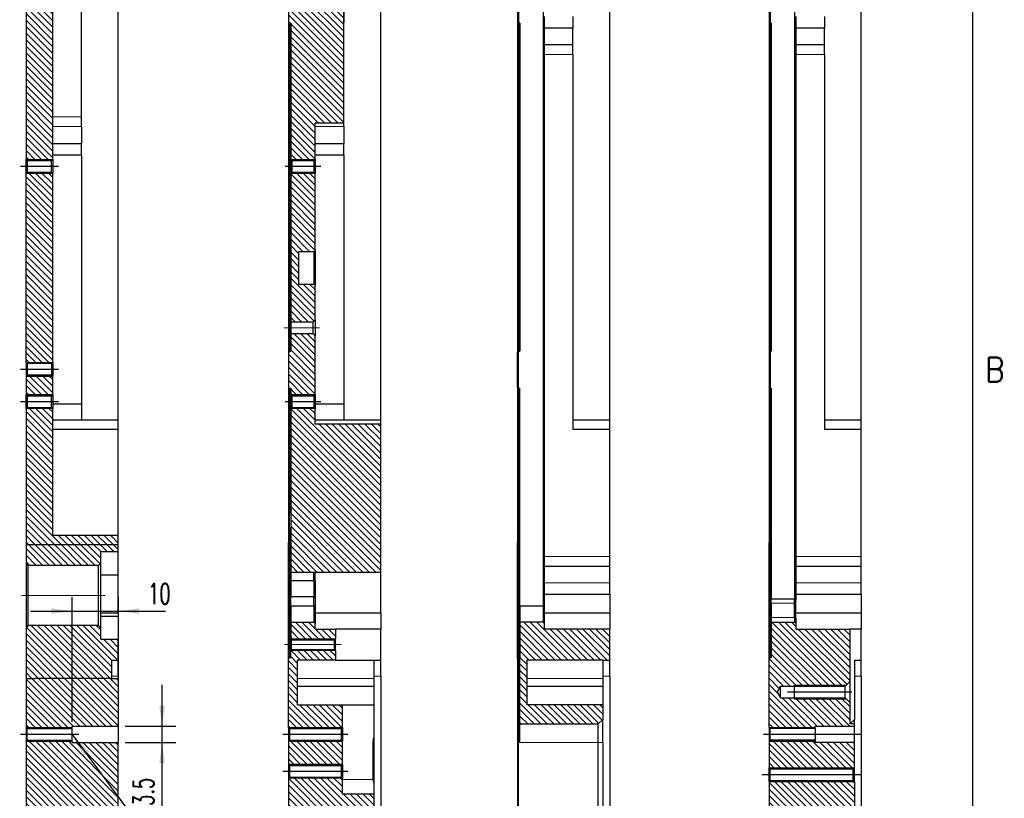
# Model space of a CAD drawing. Header units: millimetres. Extents: x 31 to 872, y 29 to 623.
# Tile 26 of 29: x 728 to 870, y 196 to 309. Entities that reach past the tile are written whole.
import ezdxf

# ---------------------------------------------------------------- set-up
doc = ezdxf.new("R2010")
doc.units = ezdxf.units.MM
doc.linetypes.add('DOT_CENTER', pattern=[14, 12, -1, 0, -1])
doc.layers.add('1', color=7, linetype='Continuous')
doc.styles.add('CONVERTER_11', font='txt.shx', dxfattribs={"width": 0.63})
doc.styles.add('CONVERTER_13', font='txt.shx', dxfattribs={"width": 0.9})
doc.dimstyles.new('ME10_DIM_29', dxfattribs={"dimtxt": 4.5, "dimasz": 4.5, "dimexe": 3, "dimexo": 1.5, "dimgap": 1.5, "dimtad": 1, "dimdsep": 46, "dimtxsty": 'CONVERTER_11', "dimsah": 1, "dimcen": 0.09, "dimclrd": 3, "dimclre": 3, "dimclrt": 3, "dimadec": 0, "dimazin": 0, "dimtfac": 1, "dimtdec": 4, "dimtix": 1, "dimtmove": 0, "dimatfit": 3, "dimfxl": 1, "dimtolj": 1, "dimtzin": 0, "dimarcsym": 0})
doc.dimstyles.new('ME10_DIM_30', dxfattribs={"dimtxt": 4.5, "dimasz": 4.5, "dimexe": 3, "dimexo": 1.5, "dimgap": 1.5, "dimtad": 1, "dimdsep": 46, "dimtxsty": 'CONVERTER_11', "dimsah": 1, "dimcen": 0.09, "dimclrd": 3, "dimclre": 3, "dimclrt": 3, "dimadec": 0, "dimazin": 0, "dimtfac": 1, "dimtdec": 4, "dimtix": 1, "dimtmove": 0, "dimatfit": 3, "dimfxl": 1, "dimtolj": 1, "dimtzin": 0, "dimarcsym": 0})
doc.dimstyles.new('ME10_DIM_41', dxfattribs={"dimtxt": 4.5, "dimasz": 4.5, "dimexe": 3, "dimexo": 1.5, "dimgap": 1.5, "dimtad": 1, "dimdsep": 46, "dimtxsty": 'CONVERTER_11', "dimsah": 1, "dimcen": 0.09, "dimclrd": 3, "dimclre": 3, "dimclrt": 3, "dimadec": 0, "dimazin": 0, "dimtol": 1, "dimtp": 0.1, "dimtm": 0.1, "dimtfac": 0.6, "dimtdec": 1, "dimtix": 1, "dimtmove": 0, "dimatfit": 3, "dimfxl": 1, "dimtolj": 1, "dimtzin": 0, "dimarcsym": 0})
doc.dimstyles.get("Standard").update_dxf_attribs({"dimtxt": 0.18, "dimasz": 0.18, "dimexe": 0.18, "dimexo": 0.0625, "dimgap": 0.09, "dimtad": 0, "dimtih": 1, "dimtoh": 1, "dimdec": 4, "dimzin": 0, "dimdsep": 46, "dimtxsty": 'Standard', "dimcen": 0.09, "dimadec": 0, "dimazin": 0, "dimtfac": 1, "dimtdec": 4, "dimtofl": 0, "dimtmove": 0, "dimatfit": 3, "dimfxl": 1, "dimtolj": 1, "dimtzin": 0, "dimarcsym": 0})
pattern_1 = [(-45, (0, 0), (0.7071068, 0.7071068), [])]
pattern_2 = [(-45, (0, 0), (0.7071068, 0.7071068), [])]

# ---------------------------------------------------------------- blocks, each defined once
blk = doc.blocks.new('E8027-24150__3', base_point=(1253.78, 207.65))
at = {"linetype": 'Continuous'}
h = blk.add_hatch(dxfattribs=at)
h.set_pattern_fill('_USER', color=3, angle=-45, pattern_type=0)
h.set_pattern_definition(pattern_1)
h.paths.add_polyline_path([(1254.15, 309.19), (1253.9, 309.44), (1253.9, 324.3), (1254.15, 324.55), (1254.4, 324.55), (1254.4, 332.25), (1259.45, 332.25), (1259.7, 332), (1259.7, 330.75), (1271.4, 330.75), (1271.4, 319.37), (1270.4, 318.37), (1259.4, 318.37), (1256.4, 318.37), (1255.65, 317.12), (1256.4, 315.87), (1259.4, 315.87), (1270.4, 315.87), (1271.4, 314.87), (1271.4, 310.19), (1272.4, 310.19), (1272.4, 309.69), (1263.9, 309.69), (1263.9, 309.19)])
h = blk.add_hatch(dxfattribs=at)
h.set_pattern_fill('_USER', color=3, angle=-45, pattern_type=0)
h.set_pattern_definition(pattern_1)
h.paths.add_polyline_path([(1253.9, 306.44), (1253.9, 300.7), (1254.15, 300.45), (1272.15, 300.45), (1272.4, 300.7), (1272.4, 306.19), (1263.9, 306.19), (1263.9, 306.69), (1254.15, 306.69)])
h = blk.add_hatch(dxfattribs=at)
h.set_pattern_fill('_USER', color=3, angle=-45, pattern_type=0)
h.set_pattern_definition(pattern_1)
h.paths.add_polyline_path([(1253.9, 290.35), (1254.15, 290.35), (1271.4, 290.35), (1272.4, 290.35), (1272.4, 297.7), (1272.15, 297.95), (1254.15, 297.95), (1253.9, 297.7)])
at = {"color": 7, "linetype": 'Continuous'}
for p, q in [((1259.45, 594.85), (1259.45, 337.25)), ((1273.9, 376.05), (1273.9, 556.05)), ((1253.9, 469.8), (1253.9, 462.3)), ((1254.15, 470.05), (1254.15, 462.05)), ((1259.7, 463.5), (1259.7, 461.02)), ((1265.9, 463.5), (1265.9, 461.02)), ((1253.9, 462.3), (1254.15, 462.05)), ((1253.9, 462.3), (1253.9, 390.74)), ((1254.15, 462.05), (1254.15, 390.99)), ((1254.4, 462.05), (1254.15, 462.05)), ((1254.4, 462.05), (1254.4, 390.99)), ((1259.7, 461.02), (1259.7, 457.43)), ((1265.9, 457.43), (1265.9, 461.02)), ((1259.7, 457.43), (1259.7, 455.31)), ((1265.9, 455.31), (1265.9, 457.43)), ((1259.7, 455.31), (1259.7, 346.49)), ((1265.9, 455.31), (1265.9, 376.05)), ((1254.15, 390.99), (1253.9, 390.74)), ((1253.9, 390.74), (1253.9, 383.24)), ((1254.15, 390.99), (1254.4, 390.99)), ((1254.15, 390.99), (1254.15, 382.99)), ((1254.15, 382.99), (1253.9, 383.24)), ((1253.9, 383.24), (1253.9, 356.05)), ((1254.15, 382.99), (1254.4, 382.99)), ((1254.15, 382.99), (1254.15, 356.05)), ((1254.4, 382.99), (1254.4, 337.25)), ((1265.9, 376.05), (1265.9, 374.05)), ((1273.9, 376.05), (1265.9, 376.05)), ((1273.9, 374.05), (1273.9, 376.05)), ((1273.9, 346.49), (1273.9, 374.05)), ((1253.9, 356.05), (1253.9, 352.3)), ((1254.15, 352.55), (1254.15, 356.05)), ((1253.9, 352.3), (1254.15, 352.55)), ((1253.9, 352.3), (1253.9, 349.55)), ((1254.15, 352.55), (1254.4, 352.55)), ((1254.15, 352.55), (1254.15, 349.55)), ((1253.9, 324.3), (1253.9, 349.55)), ((1254.15, 349.55), (1254.15, 324.55)), ((1259.7, 346.49), (1259.7, 344.37)), ((1273.9, 344.37), (1273.9, 346.49)), ((1259.7, 344.37), (1259.7, 340.78)), ((1273.9, 340.78), (1273.9, 344.37)), ((1259.7, 340.78), (1259.7, 338.3)), ((1273.9, 338.3), (1273.9, 340.78)), ((1254.4, 336.37), (1254.4, 337.25)), ((1259.45, 337.25), (1254.4, 337.25)), ((1259.45, 336.37), (1259.45, 337.25)), ((1259.7, 337), (1259.45, 337.25)), ((1259.7, 338.3), (1259.7, 337)), ((1273.9, 338.3), (1273.9, 334.25)), ((1254.4, 336.37), (1254.4, 333.28)), ((1259.45, 333.28), (1259.45, 336.37)), ((1259.7, 336.19), (1259.7, 337)), ((1259.7, 334.25), (1259.7, 336.19)), ((1254.4, 333.28), (1254.4, 332.25)), ((1259.45, 333.28), (1259.45, 332.25)), ((1259.7, 333.1), (1259.7, 334.25)), ((1259.7, 333.1), (1259.7, 332)), ((1273.9, 334.25), (1273.9, 330.75)), ((1254.4, 332.25), (1259.45, 332.25)), ((1254.4, 332.25), (1254.4, 324.55)), ((1259.7, 332), (1259.45, 332.25)), ((1259.7, 332), (1259.7, 330.75)), ((1259.7, 330.75), (1271.4, 330.75)), ((1273.9, 330.75), (1271.4, 330.75)), ((1271.4, 330.75), (1271.4, 319.37)), ((1273.9, 324.05), (1273.9, 330.75)), ((1253.9, 324.3), (1254.15, 324.55)), ((1253.9, 309.44), (1253.9, 324.3)), ((1254.4, 324.55), (1254.15, 324.55)), ((1272.4, 324.05), (1273.9, 324.05)), ((1272.4, 324.05), (1272.4, 320.55)), ((1273.9, 320.55), (1273.9, 324.05)), ((1272.4, 320.55), (1272.4, 311.19)), ((1273.9, 320.55), (1273.9, 245.55)), ((1255.65, 317.12), (1256.4, 318.37)), ((1256.4, 315.87), (1256.4, 318.37)), ((1256.4, 318.37), (1259.4, 318.37)), ((1259.4, 315.87), (1259.4, 318.37)), ((1259.4, 318.37), (1270.4, 318.37)), ((1270.4, 318.37), (1271.4, 319.37)), ((1270.4, 315.87), (1270.4, 318.37)), ((1271.4, 319.37), (1271.4, 314.87)), ((1255.65, 317.12), (1256.4, 315.87)), ((1256.4, 315.87), (1259.4, 315.87)), ((1259.4, 315.87), (1270.4, 315.87)), ((1270.4, 315.87), (1271.4, 314.87)), ((1271.4, 314.87), (1271.4, 310.19)), ((1254.15, 309.19), (1253.9, 309.44)), ((1253.9, 309.44), (1253.9, 306.44)), ((1263.9, 309.69), (1272.4, 309.69)), ((1263.9, 309.19), (1263.9, 309.69)), ((1271.4, 310.19), (1272.4, 311.19)), ((1272.4, 310.19), (1271.4, 310.19)), ((1272.4, 310.19), (1272.4, 311.19)), ((1272.4, 309.69), (1272.4, 310.19)), ((1272.4, 307.94), (1272.4, 309.69)), ((1263.9, 309.19), (1254.15, 309.19)), ((1254.15, 306.69), (1254.15, 309.19)), ((1263.9, 309.19), (1263.9, 306.69)), ((1272.4, 306.19), (1272.4, 307.94)), ((1254.15, 306.69), (1253.9, 306.44)), ((1253.9, 306.44), (1253.9, 300.7)), ((1263.9, 306.69), (1254.15, 306.69)), ((1263.9, 306.19), (1263.9, 306.69)), ((1272.4, 306.19), (1263.9, 306.19)), ((1272.4, 300.7), (1272.4, 306.19)), ((1254.15, 300.45), (1253.9, 300.7)), ((1253.9, 297.7), (1253.9, 300.7)), ((1254.15, 297.95), (1254.15, 300.45)), ((1254.15, 300.45), (1272.15, 300.45)), ((1272.15, 300.45), (1272.4, 300.7)), ((1272.15, 297.95), (1272.15, 300.45)), ((1272.4, 297.7), (1272.4, 300.7)), ((1254.15, 297.95), (1253.9, 297.7)), ((1253.9, 297.7), (1253.9, 290.35)), ((1254.15, 297.95), (1272.15, 297.95)), ((1272.15, 297.95), (1272.4, 297.7)), ((1272.4, 297.7), (1272.4, 290.35))]:
    blk.add_line(p, q, dxfattribs=at)
at = {"color": 3, "linetype": 'Continuous', "const_width": 0.25}
for points in [[(1265.9, 461.02), (1259.7, 461.02)], [(1265.9, 457.43), (1259.7, 457.43)], [(1265.9, 455.31), (1259.7, 455.31)], [(1265.9, 374.05), (1273.9, 374.05)], [(1254.15, 356.05), (1253.9, 356.05)], [(1254.15, 356.05), (1254.4, 356.05)], [(1253.9, 349.55), (1254.15, 349.55)], [(1254.15, 349.55), (1254.4, 349.55)], [(1273.9, 346.49), (1259.7, 346.49)], [(1273.9, 344.37), (1259.7, 344.37)], [(1259.7, 340.78), (1273.9, 340.78)], [(1259.7, 338.3), (1273.9, 338.3)], [(1259.45, 336.37), (1254.4, 336.37)], [(1259.45, 336.37), (1259.7, 336.19)], [(1254.4, 333.28), (1259.45, 333.28)], [(1259.45, 333.28), (1259.7, 333.1)], [(1273.9, 334.25), (1259.7, 334.25)], [(1273.9, 320.55), (1272.4, 320.55)]]:
    blk.add_lwpolyline(points, dxfattribs=at)
at = {"layer": '1', "color": 7, "linetype": 'Continuous'}
for p, q in [((1259.4, 318.37), (1259.4, 318.62)), ((1259.4, 315.87), (1259.4, 315.62)), ((1263.9, 309.19), (1263.9, 309.44)), ((1263.9, 306.69), (1263.9, 306.44))]:
    blk.add_line(p, q, dxfattribs=at)
at = {"layer": '1', "color": 3, "linetype": 'Continuous', "const_width": 0.25}
for points in [[(1270.65, 318.62), (1259.4, 318.62)], [(1270.65, 315.62), (1259.4, 315.62)], [(1253.9, 309.44), (1263.9, 309.44)], [(1253.9, 306.44), (1263.9, 306.44)], [(1272.4, 300.7), (1253.9, 300.7)], [(1272.4, 297.7), (1253.9, 297.7)]]:
    blk.add_lwpolyline(points, dxfattribs=at)
at = {"layer": '1', "color": 1, "linetype": 'DOT_CENTER', "const_width": 0.25}
for points in [[(1257.9, 317.12), (1271.9, 317.12)], [(1265.4, 307.94), (1252.65, 307.94)], [(1273.9, 307.94), (1262.4, 307.94)], [(1273.9, 299.2), (1252.4, 299.2)]]:
    blk.add_lwpolyline(points, dxfattribs=at)
blk = doc.blocks.new('*D61')
at = {"layer": '1', "color": 3, "linetype": 'Continuous'}
for p, q in [((1270.44, 267.41), (1293.74, 290.7)), ((1271.09, 266.76), (1268.32, 269.53))]:
    blk.add_line(p, q, dxfattribs=at)
at = {"layer": '1', "color": 3}
blk.add_solid([(1273.2, 271.01), (1274.04, 270.17), (1270.44, 267.41)], dxfattribs=at)
at = {"layer": '1', "color": 3, "insert": (1278.11, 277.2), "char_height": 4.5, "attachment_point": 7, "rotation": 45, "line_spacing_factor": 0.60024, "style": 'CONVERTER_11'}
blk.add_mtext('\\C3;0.25\\C3;x45{\\Fgdt;~}', dxfattribs=at)
blk = doc.blocks.new('F-F__4', base_point=(1259.9, 466.05))
blk.add_blockref('E8027-24150__3', (1253.775, 207.65))
at = {"layer": '1'}
blk.add_blockref('*D61', (0, 0), dxfattribs=at)
blk = doc.blocks.new('E8027-24150__5', base_point=(1092.78, 207.65))
at = {"linetype": 'Continuous'}
h = blk.add_hatch(dxfattribs=at)
h.set_pattern_fill('_USER', color=3, angle=-45, pattern_type=0)
h.set_pattern_definition(pattern_1)
h.paths.add_polyline_path([(1092.9, 464.55), (1092.9, 432.55), (1093.15, 432.3), (1098.45, 432.3), (1098.7, 432.55), (1098.7, 433.5), (1098.7, 435.98), (1098.7, 439.67), (1098.7, 441.79), (1098.7, 464.55), (1098.45, 464.8), (1093.15, 464.8)])
h = blk.add_hatch(dxfattribs=at)
h.set_pattern_fill('_USER', color=3, angle=-45, pattern_type=0)
h.set_pattern_definition(pattern_1)
h.paths.add_polyline_path([(1093.15, 429.8), (1098.45, 429.8), (1098.7, 429.55), (1098.7, 388.55), (1098.45, 388.3), (1093.15, 388.3), (1092.9, 388.55), (1092.9, 429.55)])
h = blk.add_hatch(dxfattribs=at)
h.set_pattern_fill('_USER', color=3, angle=-45, pattern_type=0)
h.set_pattern_definition(pattern_1)
h.paths.add_polyline_path([(1092.9, 385.55), (1093.15, 385.8), (1098.45, 385.8), (1098.7, 385.55), (1098.7, 381.55), (1098.45, 381.3), (1093.15, 381.3), (1092.9, 381.55)])
h = blk.add_hatch(dxfattribs=at)
h.set_pattern_fill('_USER', color=3, angle=-45, pattern_type=0)
h.set_pattern_definition(pattern_1)
h.paths.add_polyline_path([(1112.9, 351.05), (1098.7, 351.05), (1098.7, 374.05), (1098.7, 376.05), (1098.7, 378.55), (1098.45, 378.8), (1093.15, 378.8), (1092.9, 378.55), (1092.9, 349.09), (1112.9, 349.09)])
h = blk.add_hatch(dxfattribs=at)
h.set_pattern_fill('_USER', color=3, angle=-45, pattern_type=0)
h.set_pattern_definition(pattern_1)
h.paths.add_polyline_path([(1109.1, 345.05), (1109.1, 347.55), (1112.9, 347.55), (1112.9, 349.09), (1092.9, 349.09), (1092.9, 345.05), (1093.4, 344.55), (1108.6, 344.55)])
h = blk.add_hatch(dxfattribs=at)
h.set_pattern_fill('_USER', color=3, angle=-45, pattern_type=0)
h.set_pattern_definition(pattern_1)
h.paths.add_polyline_path([(1108.6, 331.55), (1093.4, 331.55), (1092.9, 331.05), (1092.9, 320.05), (1094.9, 320.05), (1110.4, 320.05), (1111.4, 320.05), (1111.4, 320.55), (1111.4, 324.05), (1112.9, 324.05), (1112.9, 328.55), (1109.1, 328.55), (1109.1, 331.05)])
h = blk.add_hatch(dxfattribs=at)
h.set_pattern_fill('_USER', color=3, angle=-45, pattern_type=0)
h.set_pattern_definition(pattern_1)
h.paths.add_polyline_path([(1102.9, 309.69), (1112.9, 309.69), (1112.9, 320.05), (1111.4, 320.05), (1110.4, 320.05), (1094.9, 320.05), (1092.9, 320.05), (1092.9, 309.44), (1093.15, 309.19), (1102.9, 309.19)])
h = blk.add_hatch(dxfattribs=at)
h.set_pattern_fill('_USER', color=3, angle=-45, pattern_type=0)
h.set_pattern_definition(pattern_1)
h.paths.add_polyline_path([(1102.9, 306.19), (1112.9, 306.19), (1112.9, 236.21), (1102.9, 236.21), (1102.9, 235.71), (1093.15, 235.71), (1092.9, 235.96), (1092.9, 306.44), (1093.15, 306.69), (1102.9, 306.69)])
at = {"color": 7, "linetype": 'Continuous'}
for p, q in [((1112.9, 376.05), (1112.9, 556.05)), ((1104.9, 441.79), (1104.9, 490.31)), ((1092.9, 464.55), (1092.9, 432.55)), ((1098.7, 441.79), (1098.7, 464.55)), ((1098.7, 439.67), (1098.7, 441.79)), ((1104.9, 439.67), (1104.9, 441.79)), ((1098.7, 435.98), (1098.7, 439.67)), ((1104.9, 439.67), (1104.9, 435.98)), ((1098.7, 433.5), (1098.7, 435.98)), ((1104.9, 433.5), (1104.9, 435.98)), ((1098.7, 432.55), (1098.7, 433.5)), ((1104.9, 433.5), (1104.9, 379.55)), ((1093.15, 432.3), (1092.9, 432.55)), ((1092.9, 431.05), (1092.9, 432.55)), ((1092.9, 429.55), (1092.9, 431.05)), ((1093.15, 432.3), (1093.15, 431.05)), ((1093.15, 432.3), (1098.45, 432.3)), ((1093.15, 431.05), (1093.15, 429.8)), ((1098.45, 432.3), (1098.7, 432.55)), ((1098.45, 431.05), (1098.45, 432.3)), ((1098.45, 429.8), (1098.45, 431.05)), ((1098.7, 432.55), (1098.7, 431.05)), ((1098.7, 431.05), (1098.7, 429.55)), ((1093.15, 429.8), (1092.9, 429.55)), ((1092.9, 388.55), (1092.9, 429.55)), ((1093.15, 429.8), (1098.45, 429.8)), ((1098.45, 429.8), (1098.7, 429.55)), ((1098.7, 388.55), (1098.7, 429.55)), ((1092.9, 388.55), (1092.9, 385.55)), ((1093.15, 388.3), (1092.9, 388.55)), ((1098.45, 388.3), (1098.7, 388.55)), ((1098.7, 388.55), (1098.7, 385.55)), ((1093.15, 388.3), (1093.15, 385.8)), ((1098.45, 388.3), (1093.15, 388.3)), ((1098.45, 388.3), (1098.45, 385.8)), ((1093.15, 385.8), (1092.9, 385.55)), ((1092.9, 385.55), (1092.9, 381.55)), ((1098.45, 385.8), (1093.15, 385.8)), ((1098.45, 385.8), (1098.7, 385.55)), ((1098.7, 381.55), (1098.7, 385.55)), ((1092.9, 380.05), (1092.9, 381.55)), ((1093.15, 381.3), (1092.9, 381.55)), ((1092.9, 378.55), (1092.9, 380.05)), ((1093.15, 381.3), (1093.15, 380.05)), ((1093.15, 381.3), (1098.45, 381.3)), ((1093.15, 380.05), (1093.15, 378.8)), ((1098.45, 381.3), (1098.7, 381.55)), ((1098.45, 380.05), (1098.45, 381.3)), ((1098.45, 378.8), (1098.45, 380.05)), ((1098.7, 381.55), (1098.7, 380.05)), ((1098.7, 380.05), (1098.7, 379.55)), ((1093.15, 378.8), (1092.9, 378.55)), ((1092.9, 378.55), (1092.9, 349.09)), ((1093.15, 378.8), (1098.45, 378.8)), ((1098.45, 378.8), (1098.7, 378.55)), ((1098.7, 379.55), (1098.7, 378.55)), ((1098.7, 376.05), (1098.7, 378.55)), ((1104.9, 379.55), (1104.9, 376.05)), ((1104.9, 376.05), (1098.7, 376.05)), ((1098.7, 374.05), (1098.7, 376.05)), ((1112.9, 376.05), (1104.9, 376.05)), ((1112.9, 374.05), (1112.9, 376.05)), ((1098.7, 351.05), (1098.7, 374.05)), ((1112.9, 351.05), (1112.9, 374.05)), ((1112.9, 351.05), (1098.7, 351.05)), ((1112.9, 349.09), (1112.9, 351.05)), ((1092.9, 349.09), (1112.9, 349.09)), ((1092.9, 349.09), (1092.9, 345.05)), ((1112.9, 347.55), (1112.9, 349.09)), ((1109.1, 345.05), (1109.1, 347.55)), ((1109.1, 347.55), (1112.9, 347.55)), ((1112.9, 342.55), (1112.9, 347.55)), ((1093.4, 344.55), (1092.9, 345.05)), ((1092.9, 345.05), (1092.9, 331.05)), ((1108.6, 344.55), (1093.4, 344.55)), ((1093.4, 331.55), (1093.4, 344.55)), ((1108.6, 344.55), (1109.1, 345.05)), ((1108.6, 338.05), (1108.6, 344.55)), ((1109.1, 342.55), (1109.1, 345.05)), ((1109.1, 338.05), (1109.1, 342.55)), ((1109.1, 342.55), (1112.9, 342.55)), ((1112.9, 334.25), (1112.9, 342.55)), ((1108.6, 331.55), (1108.6, 338.05)), ((1109.1, 334.25), (1109.1, 338.05)), ((1109.1, 333.55), (1109.1, 334.25)), ((1109.1, 331.05), (1109.1, 333.55)), ((1109.1, 333.55), (1112.9, 333.55)), ((1112.9, 334.25), (1112.9, 333.55)), ((1112.9, 333.55), (1112.9, 328.55)), ((1093.4, 331.55), (1092.9, 331.05)), ((1092.9, 331.05), (1092.9, 320.05)), ((1108.6, 331.55), (1093.4, 331.55)), ((1108.6, 331.55), (1109.1, 331.05)), ((1109.1, 328.55), (1109.1, 331.05)), ((1109.1, 328.55), (1112.9, 328.55)), ((1112.9, 324.05), (1112.9, 328.55)), ((1111.4, 324.05), (1111.4, 320.55)), ((1111.4, 324.05), (1112.9, 324.05)), ((1112.9, 320.55), (1112.9, 324.05)), ((1092.9, 320.05), (1094.9, 320.05)), ((1092.9, 320.05), (1092.9, 309.44)), ((1110.4, 320.05), (1094.9, 320.05)), ((1111.4, 320.05), (1110.4, 320.05)), ((1111.4, 320.55), (1111.4, 320.05)), ((1111.4, 320.05), (1112.9, 320.05)), ((1112.9, 320.55), (1112.9, 320.05)), ((1112.9, 320.05), (1112.9, 309.69)), ((1093.15, 309.19), (1092.9, 309.44)), ((1092.9, 309.44), (1092.9, 307.94)), ((1102.9, 309.19), (1102.9, 309.69)), ((1102.9, 309.69), (1112.9, 309.69)), ((1112.9, 309.69), (1112.9, 307.94)), ((1092.9, 307.94), (1092.9, 306.44)), ((1093.15, 307.94), (1093.15, 309.19)), ((1093.15, 309.19), (1102.9, 309.19)), ((1093.15, 306.69), (1093.15, 307.94)), ((1102.9, 307.94), (1102.9, 309.19)), ((1102.9, 306.69), (1102.9, 307.94)), ((1112.9, 307.94), (1112.9, 306.19)), ((1093.15, 306.69), (1092.9, 306.44)), ((1092.9, 306.44), (1092.9, 235.96)), ((1093.15, 306.69), (1102.9, 306.69)), ((1102.9, 306.19), (1102.9, 306.69)), ((1102.9, 306.19), (1112.9, 306.19)), ((1112.9, 236.21), (1112.9, 306.19))]:
    blk.add_line(p, q, dxfattribs=at)
at = {"color": 3, "linetype": 'Continuous', "const_width": 0.25}
for points in [[(1104.9, 441.79), (1098.7, 441.79)], [(1104.9, 439.67), (1098.7, 439.67)], [(1098.7, 435.98), (1104.9, 435.98)], [(1098.7, 433.5), (1104.9, 433.5)], [(1104.9, 379.55), (1098.7, 379.55)], [(1098.7, 374.05), (1112.9, 374.05)], [(1112.9, 334.25), (1109.1, 334.25)], [(1112.9, 320.55), (1111.4, 320.55)]]:
    blk.add_lwpolyline(points, dxfattribs=at)
at = {"layer": '1', "color": 1, "linetype": 'DOT_CENTER', "const_width": 0.25}
for points in [[(1091.65, 431.05), (1099.95, 431.05)], [(1099.95, 387.05), (1091.65, 387.05)], [(1091.65, 380.05), (1099.95, 380.05)], [(1110.1, 338.05), (1091.9, 338.05)], [(1091.65, 307.94), (1104.4, 307.94)]]:
    blk.add_lwpolyline(points, dxfattribs=at)
at = {"layer": '1', "color": 3, "linetype": 'Continuous', "const_width": 0.25}
for points in [[(1098.7, 432.55), (1092.9, 432.55)], [(1098.7, 429.55), (1092.9, 429.55)], [(1092.9, 388.55), (1098.7, 388.55)], [(1092.9, 385.55), (1098.7, 385.55)], [(1098.7, 381.55), (1092.9, 381.55)], [(1098.7, 378.55), (1092.9, 378.55)], [(1102.9, 309.44), (1092.9, 309.44)], [(1102.9, 306.44), (1092.9, 306.44)]]:
    blk.add_lwpolyline(points, dxfattribs=at)
blk = doc.blocks.new('*D69')
at = {"layer": '1', "color": 3, "linetype": 'Continuous'}
for p, q in [((1122.38, 309.69), (1122.38, 318.69)), ((1114.4, 309.69), (1125.38, 309.69)), ((1122.38, 306.19), (1122.38, 309.69)), ((1114.4, 306.19), (1125.38, 306.19)), ((1122.38, 287.36), (1122.38, 306.19))]:
    blk.add_line(p, q, dxfattribs=at)
at = {"layer": '1', "color": 3}
for points in [[(1121.78, 314.19), (1122.97, 314.19), (1122.38, 309.69)], [(1122.97, 301.69), (1121.78, 301.69), (1122.38, 306.19)]]:
    blk.add_solid(points, dxfattribs=at)
at = {"layer": '1', "color": 3, "insert": (1120.88, 286.96), "char_height": 4.5, "attachment_point": 7, "rotation": 90, "line_spacing_factor": 0.60024, "style": 'CONVERTER_11'}
blk.add_mtext('\\C3; {\\Fgdt;n}\\C3;3.5', dxfattribs=at)
blk = doc.blocks.new('*D70')
at = {"layer": '1', "color": 3, "linetype": 'Continuous'}
for p, q in [((1102.9, 310.69), (1102.9, 337.67)), ((1112.9, 309.44), (1112.9, 337.67)), ((1093.9, 334.67), (1102.9, 334.67)), ((1102.9, 334.67), (1112.9, 334.67)), ((1112.9, 334.67), (1123.14, 334.67))]:
    blk.add_line(p, q, dxfattribs=at)
at = {"layer": '1', "color": 3}
for points in [[(1098.4, 334.08), (1098.4, 335.26), (1102.9, 334.67)], [(1117.4, 335.26), (1117.4, 334.08), (1112.9, 334.67)]]:
    blk.add_solid(points, dxfattribs=at)
at = {"layer": '1', "color": 3, "insert": (1119.36, 336.17), "char_height": 4.5, "attachment_point": 7, "rotation": 0.0001, "line_spacing_factor": 0.60024, "style": 'CONVERTER_11'}
blk.add_mtext('10', dxfattribs=at)
blk = doc.blocks.new('E8027-24150__7', base_point=(1149.63, 207.65))
at = {"linetype": 'Continuous'}
h = blk.add_hatch(dxfattribs=at)
h.set_pattern_fill('_USER', color=3, angle=-45, pattern_type=0)
h.set_pattern_definition(pattern_2)
h.paths.add_polyline_path([(1155.55, 496.12), (1155.55, 498.6), (1155.55, 499.55), (1155.3, 499.8), (1150.5, 499.8), (1150.25, 499.55), (1150.25, 470.05), (1150, 470.05), (1149.75, 469.8), (1149.75, 462.3), (1150, 462.05), (1150.25, 462.05), (1150.25, 432.55), (1150.5, 432.3), (1155.3, 432.3), (1155.55, 432.55), (1155.55, 433.5), (1155.55, 435.98), (1155.55, 439.67), (1155.55, 440.39), (1161.75, 440.39), (1161.75, 491.71), (1155.55, 491.71), (1155.55, 492.43)])
h = blk.add_hatch(dxfattribs=at)
h.set_pattern_fill('_USER', color=3, angle=-45, pattern_type=0)
h.set_pattern_definition(pattern_2)
h.paths.add_polyline_path([(1155.05, 397.3), (1150.25, 397.3), (1150.25, 429.55), (1150.5, 429.8), (1155.3, 429.8), (1155.55, 429.55), (1155.55, 412.8), (1155.3, 412.55), (1151.95, 412.55), (1151.95, 405.55), (1155.3, 405.55), (1155.55, 405.3), (1155.55, 397.8)])
h = blk.add_hatch(dxfattribs=at)
h.set_pattern_fill('_USER', color=3, angle=-45, pattern_type=0)
h.set_pattern_definition(pattern_2)
h.paths.add_polyline_path([(1150.25, 382.99), (1150, 382.99), (1149.75, 383.24), (1149.75, 390.74), (1150, 390.99), (1150.25, 390.99), (1150.25, 394.8), (1155.05, 394.8), (1155.55, 394.3), (1155.55, 381.55), (1155.3, 381.3), (1150.5, 381.3), (1150.25, 381.55)])
h = blk.add_hatch(dxfattribs=at)
h.set_pattern_fill('_USER', color=3, angle=-45, pattern_type=0)
h.set_pattern_definition(pattern_2)
h.paths.add_polyline_path([(1155.55, 343.05), (1155.3, 343.05), (1150.25, 343.05), (1150.25, 378.55), (1150.5, 378.8), (1155.3, 378.8), (1155.55, 378.55), (1155.55, 376.05), (1155.55, 375.18), (1169.75, 375.18), (1169.75, 343.05)])
h = blk.add_hatch(dxfattribs=at)
h.set_pattern_fill('_USER', color=3, angle=-45, pattern_type=0)
h.set_pattern_definition(pattern_2)
h.paths.add_polyline_path([(1155.3, 332.25), (1150.25, 332.25), (1150.25, 328.65), (1150.45, 328.45), (1159.75, 328.45), (1159.95, 328.65), (1159.95, 330.75), (1155.55, 330.75), (1155.55, 332)])
h = blk.add_hatch(dxfattribs=at)
h.set_pattern_fill('_USER', color=3, angle=-45, pattern_type=0)
h.set_pattern_definition(pattern_2)
h.paths.add_polyline_path([(1161.45, 309.44), (1161.45, 314.35), (1151.75, 314.35), (1151.75, 318.35), (1151.75, 320.05), (1151.75, 324.05), (1159.95, 324.05), (1159.95, 326.15), (1159.75, 326.35), (1150.45, 326.35), (1150.25, 326.15), (1150.25, 324.55), (1150, 324.55), (1149.75, 324.3), (1149.75, 309.44), (1150, 309.19), (1161.2, 309.19)])
h = blk.add_hatch(dxfattribs=at)
h.set_pattern_fill('_USER', color=3, angle=-45, pattern_type=0)
h.set_pattern_definition(pattern_2)
h.paths.add_polyline_path([(1150, 301.19), (1161.2, 301.19), (1161.45, 301.44), (1161.45, 306.44), (1161.2, 306.69), (1150, 306.69), (1149.75, 306.44), (1149.75, 301.44)])
h = blk.add_hatch(dxfattribs=at)
h.set_pattern_fill('_USER', color=3, angle=-45, pattern_type=0)
h.set_pattern_definition(pattern_2)
h.paths.add_polyline_path([(1161.2, 298.69), (1150, 298.69), (1149.75, 298.44), (1149.75, 231.96), (1150, 231.71), (1159.75, 231.71), (1163.2, 231.71), (1163.2, 233.65), (1164.85, 234.64), (1166.5, 233.65), (1166.5, 231.71), (1168.25, 231.71), (1168.25, 238.55), (1168.25, 245.55), (1168.25, 294.95), (1161.45, 294.95), (1161.45, 298.15), (1161.45, 298.44)])
at = {"color": 7, "linetype": 'Continuous'}
for p, q in [((1169.75, 376.05), (1169.75, 556.05)), ((1161.75, 440.39), (1161.75, 491.71)), ((1149.75, 469.8), (1149.75, 462.3)), ((1149.75, 462.3), (1150, 462.05)), ((1149.75, 462.3), (1149.75, 390.74)), ((1150, 462.05), (1150, 390.99)), ((1150.25, 462.05), (1150, 462.05)), ((1150.25, 462.05), (1150.25, 432.55)), ((1155.55, 439.67), (1155.55, 440.39)), ((1161.75, 440.39), (1155.55, 440.39)), ((1155.55, 435.98), (1155.55, 439.67)), ((1161.75, 439.67), (1161.75, 440.39)), ((1161.75, 439.67), (1161.75, 435.98)), ((1155.55, 433.5), (1155.55, 435.98)), ((1161.75, 433.5), (1161.75, 435.98)), ((1155.55, 432.55), (1155.55, 433.5)), ((1161.75, 433.5), (1161.75, 379.55)), ((1150.5, 432.3), (1150.25, 432.55)), ((1150.25, 432.55), (1150.25, 431.05)), ((1150.25, 431.05), (1150.25, 429.55)), ((1150.5, 432.3), (1155.3, 432.3)), ((1150.5, 432.3), (1150.5, 431.05)), ((1150.5, 431.05), (1150.5, 429.8)), ((1155.3, 432.3), (1155.55, 432.55)), ((1155.3, 432.3), (1155.3, 431.05)), ((1155.3, 431.05), (1155.3, 429.8)), ((1155.55, 432.55), (1155.55, 431.05)), ((1155.55, 431.05), (1155.55, 429.55)), ((1150.5, 429.8), (1150.25, 429.55)), ((1150.25, 429.55), (1150.25, 397.3)), ((1150.5, 429.8), (1155.3, 429.8)), ((1155.3, 429.8), (1155.55, 429.55)), ((1155.55, 412.8), (1155.55, 429.55)), ((1151.95, 412.55), (1151.95, 405.55)), ((1155.3, 412.55), (1151.95, 412.55)), ((1155.55, 412.8), (1155.3, 412.55)), ((1155.3, 412.55), (1155.3, 405.55)), ((1155.55, 412.8), (1155.55, 405.3)), ((1151.95, 405.55), (1155.3, 405.55)), ((1155.3, 405.55), (1155.55, 405.3)), ((1155.55, 397.8), (1155.55, 405.3)), ((1150.25, 397.3), (1150.25, 394.8)), ((1155.05, 397.3), (1150.25, 397.3)), ((1155.55, 397.8), (1155.05, 397.3)), ((1155.05, 397.3), (1155.05, 394.8)), ((1155.55, 397.8), (1155.55, 394.3)), ((1150.25, 394.8), (1150.25, 390.99)), ((1150.25, 394.8), (1155.05, 394.8)), ((1155.05, 394.8), (1155.55, 394.3)), ((1155.55, 381.55), (1155.55, 394.3)), ((1150, 390.99), (1149.75, 390.74)), ((1149.75, 390.74), (1149.75, 383.24)), ((1150, 390.99), (1150.25, 390.99)), ((1150, 382.99), (1149.75, 383.24)), ((1149.75, 383.24), (1149.75, 356.05)), ((1150, 382.99), (1150.25, 382.99)), ((1150, 382.99), (1150, 356.05)), ((1150.25, 382.99), (1150.25, 381.55)), ((1150.25, 381.55), (1150.25, 380.05)), ((1150.5, 381.3), (1150.25, 381.55)), ((1150.25, 380.05), (1150.25, 378.55)), ((1150.5, 381.3), (1150.5, 380.05)), ((1150.5, 381.3), (1155.3, 381.3)), ((1150.5, 380.05), (1150.5, 378.8)), ((1155.3, 381.3), (1155.55, 381.55)), ((1155.3, 381.3), (1155.3, 380.05)), ((1155.3, 380.05), (1155.3, 378.8)), ((1155.55, 381.55), (1155.55, 380.05)), ((1155.55, 380.05), (1155.55, 379.55)), ((1150.5, 378.8), (1150.25, 378.55)), ((1150.25, 378.55), (1150.25, 343.05)), ((1150.5, 378.8), (1155.3, 378.8)), ((1155.3, 378.8), (1155.55, 378.55)), ((1155.55, 379.55), (1155.55, 378.55)), ((1155.55, 376.05), (1155.55, 378.55)), ((1161.75, 379.55), (1161.75, 376.05)), ((1161.75, 376.05), (1155.55, 376.05)), ((1155.55, 375.18), (1155.55, 376.05)), ((1169.75, 376.05), (1161.75, 376.05)), ((1169.75, 375.18), (1169.75, 376.05)), ((1169.75, 375.18), (1155.55, 375.18)), ((1169.75, 343.05), (1169.75, 375.18)), ((1149.75, 356.05), (1149.75, 352.3)), ((1150, 352.55), (1150, 356.05)), ((1149.75, 352.3), (1150, 352.55)), ((1149.75, 352.3), (1149.75, 349.55)), ((1150, 352.55), (1150, 349.55)), ((1150, 352.55), (1150.25, 352.55)), ((1149.75, 324.3), (1149.75, 349.55)), ((1150, 349.55), (1150, 324.55)), ((1155.3, 343.05), (1150.25, 343.05)), ((1150.25, 343.05), (1150.25, 341.25)), ((1155.55, 343.05), (1155.3, 343.05)), ((1155.3, 341.25), (1155.3, 343.05)), ((1169.75, 343.05), (1155.55, 343.05)), ((1155.55, 341.25), (1155.55, 343.05)), ((1169.75, 334.25), (1169.75, 343.05)), ((1150.25, 341.25), (1150.25, 337.75)), ((1155.3, 341.25), (1155.3, 337.75)), ((1155.55, 341.25), (1155.55, 337.5)), ((1155.3, 337.75), (1150.25, 337.75)), ((1150.25, 335.75), (1150.25, 337.75)), ((1155.3, 335.75), (1155.3, 337.75)), ((1155.55, 337.5), (1155.3, 337.75)), ((1155.55, 337.5), (1155.55, 335.75)), ((1150.25, 335.75), (1150.25, 332.25)), ((1155.3, 335.75), (1155.3, 332.25)), ((1155.55, 335.75), (1155.55, 334.25)), ((1155.55, 334.25), (1155.55, 332)), ((1169.75, 334.25), (1169.75, 330.75)), ((1150.25, 332.25), (1150.25, 328.65)), ((1150.25, 332.25), (1155.3, 332.25)), ((1155.3, 332.25), (1155.55, 332)), ((1155.55, 330.75), (1155.55, 332)), ((1155.55, 330.75), (1159.95, 330.75)), ((1159.95, 330.75), (1159.95, 328.65)), ((1169.75, 330.75), (1159.95, 330.75)), ((1169.75, 324.05), (1169.75, 330.75)), ((1150.45, 328.45), (1150.25, 328.65)), ((1150.25, 327.4), (1150.25, 328.65)), ((1159.75, 328.45), (1159.95, 328.65)), ((1159.95, 327.4), (1159.95, 328.65)), ((1150.25, 326.15), (1150.25, 327.4)), ((1150.45, 327.4), (1150.45, 328.45)), ((1150.45, 328.45), (1159.75, 328.45)), ((1150.45, 326.35), (1150.45, 327.4)), ((1159.75, 327.4), (1159.75, 328.45)), ((1159.75, 326.35), (1159.75, 327.4)), ((1159.95, 326.15), (1159.95, 327.4)), ((1149.75, 324.3), (1150, 324.55)), ((1149.75, 309.44), (1149.75, 324.3)), ((1150.25, 324.55), (1150, 324.55)), ((1150.45, 326.35), (1150.25, 326.15)), ((1150.25, 324.55), (1150.25, 326.15)), ((1150.45, 326.35), (1159.75, 326.35)), ((1159.75, 326.35), (1159.95, 326.15)), ((1159.95, 326.15), (1159.95, 324.05)), ((1151.75, 320.05), (1151.75, 324.05)), ((1159.95, 324.05), (1151.75, 324.05)), ((1159.95, 324.05), (1168.25, 324.05)), ((1168.25, 324.05), (1168.25, 320.55)), ((1168.25, 324.05), (1169.75, 324.05)), ((1169.75, 320.55), (1169.75, 324.05)), ((1151.75, 318.35), (1151.75, 320.05)), ((1168.25, 320.55), (1168.25, 320.05)), ((1168.25, 320.05), (1168.25, 318.35)), ((1169.75, 320.55), (1169.75, 245.55)), ((1151.75, 314.35), (1151.75, 318.35)), ((1168.25, 318.35), (1168.25, 314.35)), ((1151.75, 314.35), (1161.45, 314.35)), ((1161.45, 314.35), (1168.25, 314.35)), ((1161.45, 309.44), (1161.45, 314.35)), ((1168.25, 314.35), (1168.25, 307.18)), ((1149.75, 309.44), (1149.75, 306.44)), ((1150, 309.19), (1149.75, 309.44)), ((1161.2, 309.19), (1161.45, 309.44)), ((1161.45, 309.44), (1161.45, 306.44)), ((1150, 309.19), (1150, 306.69)), ((1150, 309.19), (1161.2, 309.19)), ((1161.2, 309.19), (1161.2, 306.69)), ((1150, 306.69), (1149.75, 306.44)), ((1149.75, 306.44), (1149.75, 301.44)), ((1150, 306.69), (1161.2, 306.69)), ((1161.2, 306.69), (1161.45, 306.44)), ((1161.45, 301.44), (1161.45, 306.44)), ((1168.15, 298.15), (1168.15, 306.19)), ((1168.25, 307.18), (1168.25, 306.19)), ((1168.25, 306.19), (1168.25, 297.36)), ((1150, 301.19), (1149.75, 301.44)), ((1149.75, 301.44), (1149.75, 298.44)), ((1150, 301.19), (1150, 298.69)), ((1150, 301.19), (1161.2, 301.19)), ((1161.2, 301.19), (1161.45, 301.44)), ((1161.2, 301.19), (1161.2, 298.69)), ((1161.45, 301.44), (1161.45, 298.44)), ((1150, 298.69), (1149.75, 298.44)), ((1149.75, 298.44), (1149.75, 231.96)), ((1150, 298.69), (1161.2, 298.69)), ((1161.2, 298.69), (1161.45, 298.44)), ((1161.45, 298.15), (1161.45, 298.44)), ((1161.45, 294.95), (1161.45, 298.15)), ((1168.25, 297.36), (1168.25, 294.95)), ((1168.25, 294.95), (1161.45, 294.95)), ((1168.25, 294.95), (1168.25, 245.55))]:
    blk.add_line(p, q, dxfattribs=at)
at = {"color": 3, "linetype": 'Continuous', "const_width": 0.25}
for points in [[(1161.75, 439.67), (1155.55, 439.67)], [(1155.55, 435.98), (1161.75, 435.98)], [(1155.55, 433.5), (1161.75, 433.5)], [(1161.75, 379.55), (1155.55, 379.55)], [(1150, 356.05), (1149.75, 356.05)], [(1150, 356.05), (1150.25, 356.05)], [(1149.75, 349.55), (1150, 349.55)], [(1150, 349.55), (1150.25, 349.55)], [(1155.3, 341.25), (1150.25, 341.25)], [(1155.55, 341.25), (1155.3, 341.25)], [(1155.3, 335.75), (1150.25, 335.75)], [(1155.3, 335.75), (1155.55, 335.75)], [(1169.75, 334.25), (1155.55, 334.25)], [(1168.25, 320.05), (1151.75, 320.05)], [(1169.75, 320.55), (1168.25, 320.55)], [(1168.25, 318.35), (1151.75, 318.35)], [(1168.25, 306.19), (1168.15, 306.19)], [(1168.15, 298.15), (1161.45, 298.15)]]:
    blk.add_lwpolyline(points, dxfattribs=at)
at = {"color": 7, "linetype": 'Continuous'}
blk.add_arc((1171.35, 298.15), 3.2, 180, 194.3615, dxfattribs=at)
blk.add_open_spline([(1168.15, 306.19), (1168.15, 306.27), (1168.15, 306.44), (1168.17, 306.69), (1168.2, 306.94), (1168.23, 307.1), (1168.25, 307.18)], degree=3, knots=[0, 0, 0, 0, 0.250096, 0.50149, 0.749671, 1.001521, 1.001521, 1.001521, 1.001521], dxfattribs=at)
at = {"layer": '1', "color": 1, "linetype": 'DOT_CENTER', "const_width": 0.25}
for points in [[(1149, 431.05), (1156.8, 431.05)], [(1148.75, 396.05), (1156.55, 396.05)], [(1149, 380.05), (1156.8, 380.05)], [(1148.95, 327.4), (1161.25, 327.4)], [(1148.5, 307.94), (1162.7, 307.94)], [(1148.5, 299.94), (1162.7, 299.94)]]:
    blk.add_lwpolyline(points, dxfattribs=at)
at = {"layer": '1', "color": 3, "linetype": 'Continuous', "const_width": 0.25}
for points in [[(1155.55, 432.55), (1150.25, 432.55)], [(1155.55, 429.55), (1150.25, 429.55)], [(1155.55, 381.55), (1150.25, 381.55)], [(1155.55, 378.55), (1150.25, 378.55)], [(1159.95, 328.65), (1150.25, 328.65)], [(1159.95, 326.15), (1150.25, 326.15)], [(1161.45, 309.44), (1149.75, 309.44)], [(1161.45, 306.44), (1149.75, 306.44)], [(1161.45, 301.44), (1149.75, 301.44)], [(1161.45, 298.44), (1149.75, 298.44)]]:
    blk.add_lwpolyline(points, dxfattribs=at)
blk = doc.blocks.new('*D81')
at = {"layer": '1', "color": 3, "linetype": 'Continuous'}
for p, q in [((1161.75, 490.21), (1161.75, 462.25)), ((1149.75, 468.3), (1149.75, 462.25)), ((1149.75, 465.25), (1133.65, 465.25)), ((1161.75, 465.25), (1149.75, 465.25)), ((1170.75, 465.25), (1161.75, 465.25))]:
    blk.add_line(p, q, dxfattribs=at)
at = {"layer": '1', "color": 3}
for points in [[(1145.25, 464.65), (1145.25, 465.84), (1149.75, 465.25)], [(1166.25, 465.84), (1166.25, 464.65), (1161.75, 465.25)]]:
    blk.add_solid(points, dxfattribs=at)
at = {"layer": '1', "color": 3, "insert": (1133.65, 466.75), "char_height": 4.5, "attachment_point": 7, "rotation": 0.0001, "line_spacing_factor": 0.60024, "style": 'CONVERTER_11'}
blk.add_mtext('\\C3;12\\C3;\\H2.7;{\\Fgdt;`}0.1', dxfattribs=at)
blk = doc.blocks.new('E8027-24150__9', base_point=(1199.28, 207.65))
at = {"linetype": 'Continuous'}
h = blk.add_hatch(dxfattribs=at)
h.set_pattern_fill('_USER', color=3, angle=-45, pattern_type=0)
h.set_pattern_definition(pattern_1)
h.paths.add_polyline_path([(1216.9, 310.19), (1199.9, 310.19), (1199.9, 324.55), (1199.9, 332.25), (1204.95, 332.25), (1205.2, 332), (1205.2, 330.75), (1219.4, 330.75), (1219.4, 324.05), (1217.9, 324.05), (1201.4, 324.05), (1201.4, 320.05), (1201.4, 318.35), (1201.4, 314.35), (1217.9, 314.35), (1217.9, 311.19)])
at = {"color": 7, "linetype": 'Continuous'}
for p, q in [((1204.95, 596.35), (1204.95, 335.75)), ((1219.4, 376.05), (1219.4, 556.05)), ((1199.4, 469.8), (1199.4, 462.3)), ((1199.65, 470.05), (1199.65, 462.05)), ((1205.2, 463.5), (1205.2, 461.02)), ((1211.4, 463.5), (1211.4, 461.02)), ((1199.4, 462.3), (1199.4, 390.74)), ((1199.4, 462.3), (1199.65, 462.05)), ((1199.65, 462.05), (1199.65, 390.99)), ((1199.9, 462.05), (1199.65, 462.05)), ((1199.9, 462.05), (1199.9, 390.99)), ((1205.2, 461.02), (1205.2, 457.43)), ((1211.4, 457.43), (1211.4, 461.02)), ((1205.2, 457.43), (1205.2, 455.31)), ((1211.4, 455.31), (1211.4, 457.43)), ((1205.2, 455.31), (1205.2, 346.49)), ((1211.4, 455.31), (1211.4, 376.05)), ((1199.65, 390.99), (1199.4, 390.74)), ((1199.4, 383.24), (1199.4, 390.74)), ((1199.65, 390.99), (1199.9, 390.99)), ((1199.65, 382.99), (1199.65, 390.99)), ((1199.65, 382.99), (1199.4, 383.24)), ((1199.4, 383.24), (1199.4, 356.05)), ((1199.65, 382.99), (1199.9, 382.99)), ((1199.65, 382.99), (1199.65, 356.05)), ((1199.9, 335.75), (1199.9, 382.99)), ((1211.4, 376.05), (1211.4, 374.05)), ((1219.4, 376.05), (1211.4, 376.05)), ((1219.4, 374.05), (1219.4, 376.05)), ((1219.4, 346.49), (1219.4, 374.05)), ((1199.4, 356.05), (1199.4, 352.3)), ((1199.65, 352.55), (1199.65, 356.05)), ((1199.4, 352.3), (1199.65, 352.55)), ((1199.4, 352.3), (1199.4, 349.55)), ((1199.65, 352.55), (1199.65, 349.55)), ((1199.65, 352.55), (1199.9, 352.55)), ((1199.4, 324.3), (1199.4, 349.55)), ((1199.65, 349.55), (1199.65, 324.55)), ((1205.2, 346.49), (1205.2, 344.37)), ((1219.4, 344.37), (1219.4, 346.49)), ((1205.2, 344.37), (1205.2, 340.78)), ((1219.4, 340.78), (1219.4, 344.37)), ((1205.2, 340.78), (1205.2, 338.3)), ((1219.4, 338.3), (1219.4, 340.78)), ((1205.2, 338.3), (1205.2, 335.75)), ((1219.4, 338.3), (1219.4, 334.25)), ((1199.9, 335.75), (1199.9, 332.25)), ((1204.95, 335.75), (1204.95, 332.25)), ((1205.2, 335.75), (1205.2, 334.25)), ((1205.2, 334.25), (1205.2, 332)), ((1219.4, 334.25), (1219.4, 330.75)), ((1204.95, 332.25), (1199.9, 332.25)), ((1199.9, 332.25), (1199.9, 324.55)), ((1204.95, 332.25), (1205.2, 332)), ((1205.2, 332), (1205.2, 330.75)), ((1219.4, 330.75), (1205.2, 330.75)), ((1219.4, 324.05), (1219.4, 330.75)), ((1199.4, 324.3), (1199.65, 324.55)), ((1199.4, 324.3), (1199.4, 232.21)), ((1199.65, 324.55), (1199.9, 324.55)), ((1199.65, 232.21), (1199.65, 324.55)), ((1199.9, 310.19), (1199.9, 324.55)), ((1201.4, 324.05), (1201.4, 320.05)), ((1217.9, 324.05), (1201.4, 324.05)), ((1217.9, 324.05), (1219.4, 324.05)), ((1217.9, 324.05), (1217.9, 320.55)), ((1219.4, 320.55), (1219.4, 324.05)), ((1201.4, 320.05), (1201.4, 318.35)), ((1217.9, 320.55), (1217.9, 320.05)), ((1217.9, 320.05), (1217.9, 318.35)), ((1219.4, 320.55), (1219.4, 245.55)), ((1201.4, 318.35), (1201.4, 314.35)), ((1217.9, 318.35), (1217.9, 314.35)), ((1217.9, 314.35), (1201.4, 314.35)), ((1217.9, 314.35), (1217.9, 311.19)), ((1199.9, 306.19), (1199.9, 310.19)), ((1199.9, 310.19), (1216.9, 310.19)), ((1216.9, 310.19), (1217.9, 311.19)), ((1216.9, 306.19), (1216.9, 310.19)), ((1217.9, 306.19), (1217.9, 311.19)), ((1216.9, 232.21), (1216.9, 306.19)), ((1217.9, 306.19), (1217.9, 245.55))]:
    blk.add_line(p, q, dxfattribs=at)
at = {"color": 3, "linetype": 'Continuous', "const_width": 0.25}
for points in [[(1211.4, 461.02), (1205.2, 461.02)], [(1211.4, 457.43), (1205.2, 457.43)], [(1211.4, 455.31), (1205.2, 455.31)], [(1211.4, 374.05), (1219.4, 374.05)], [(1199.65, 356.05), (1199.4, 356.05)], [(1199.65, 356.05), (1199.9, 356.05)], [(1199.4, 349.55), (1199.65, 349.55)], [(1199.65, 349.55), (1199.9, 349.55)], [(1219.4, 346.49), (1205.2, 346.49)], [(1219.4, 344.37), (1205.2, 344.37)], [(1205.2, 340.78), (1219.4, 340.78)], [(1205.2, 338.3), (1219.4, 338.3)], [(1204.95, 335.75), (1199.9, 335.75)], [(1204.95, 335.75), (1205.2, 335.75)], [(1219.4, 334.25), (1205.2, 334.25)], [(1217.9, 320.05), (1201.4, 320.05)], [(1219.4, 320.55), (1217.9, 320.55)], [(1217.9, 318.35), (1201.4, 318.35)], [(1199.9, 306.19), (1216.9, 306.19)], [(1217.9, 306.19), (1216.9, 306.19)]]:
    blk.add_lwpolyline(points, dxfattribs=at)
blk = doc.blocks.new('C_-C__10', base_point=(1205.4, 466.05))
blk.add_blockref('E8027-24150__9', (1199.275, 207.65))
blk = doc.blocks.new('Drawing_Grid_Zones', base_point=(37.09, 35.62))
at = {"layer": '1', "color": 4, "insert": (868.56, 258), "char_height": 3.5, "attachment_point": 5, "line_spacing_factor": 1.080432, "style": 'CONVERTER_13'}
blk.add_mtext('B', dxfattribs=at)
blk = doc.blocks.new('A1_Size_Verigy_Frame', base_point=(37.09, 35.62))
at = {"layer": '1', "color": 7, "linetype": 'Continuous'}
blk.add_line((865.39, 38.62), (865.39, 613.92), dxfattribs=at)
at = {"layer": '1'}
blk.add_blockref('Drawing_Grid_Zones', (37.09, 35.62), dxfattribs=at)
blk = doc.blocks.new('A_-A__6', base_point=(1098.9, 466.05))
at = {"layer": '1', "color": 3}
blk.add_solid([(1106.568, 304.121), (1105.454, 303.302), (1102.9, 307.94)], dxfattribs=at)
blk.add_blockref('E8027-24150__5', (1092.775, 207.65))
at = {"layer": '1'}
dim = blk.add_linear_dim(base=(1102.9, 334.672), p1=(1112.9, 307.94), p2=(1102.9, 309.19), dimstyle='ME10_DIM_30', dxfattribs=at)
dim.commit()
dim.dimension.update_dxf_attribs({"geometry": '*D70', "text_midpoint": (1121.25, 338.422), "text_rotation": 0.00014})
dim = blk.add_linear_dim(base=(1122.377, 306.19), p1=(1112.9, 309.69), p2=(1112.9, 306.19), angle=90, dimstyle='ME10_DIM_29', override={"dimpost": ' {\\Fgdt;n}<>'}, dxfattribs=at)
dim.commit()
dim.dimension.update_dxf_attribs({"geometry": '*D69', "text_midpoint": (1118.627, 293.724), "text_rotation": 90})
at = {"layer": '1', "color": 3, "linetype": 'Continuous', "has_arrowhead": 0}
blk.add_leader([(1102.9, 307.94), (1122.928, 280.718)], dimstyle='Standard', dxfattribs=at)
blk = doc.blocks.new('B_-B__8', base_point=(1155.75, 466.05))
blk.add_blockref('E8027-24150__7', (1149.625, 207.65))
at = {"layer": '1'}
dim = blk.add_linear_dim(base=(1161.75, 465.247), p1=(1149.75, 469.8), p2=(1161.75, 491.714), dimstyle='ME10_DIM_41', dxfattribs=at)
dim.commit()
dim.dimension.update_dxf_attribs({"geometry": '*D81', "text_midpoint": (1138.765, 468.997), "text_rotation": 0.00014})

msp = doc.modelspace()

# ---------------------------------------------------------------- block references
msp.add_blockref('A1_Size_Verigy_Frame', (37.09, 35.62))
at = {"xscale": 0.66666666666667, "yscale": 0.66666666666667, "zscale": 0.66666666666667}
for name, p in [('A_-A__6', (732.6, 310.7)), ('B_-B__8', (770.5, 310.7)), ('C_-C__10', (803.6, 310.7)), ('F-F__4', (839.93, 310.7))]:
    msp.add_blockref(name, p, dxfattribs=at)

doc.saveas('drawing.dxf')
